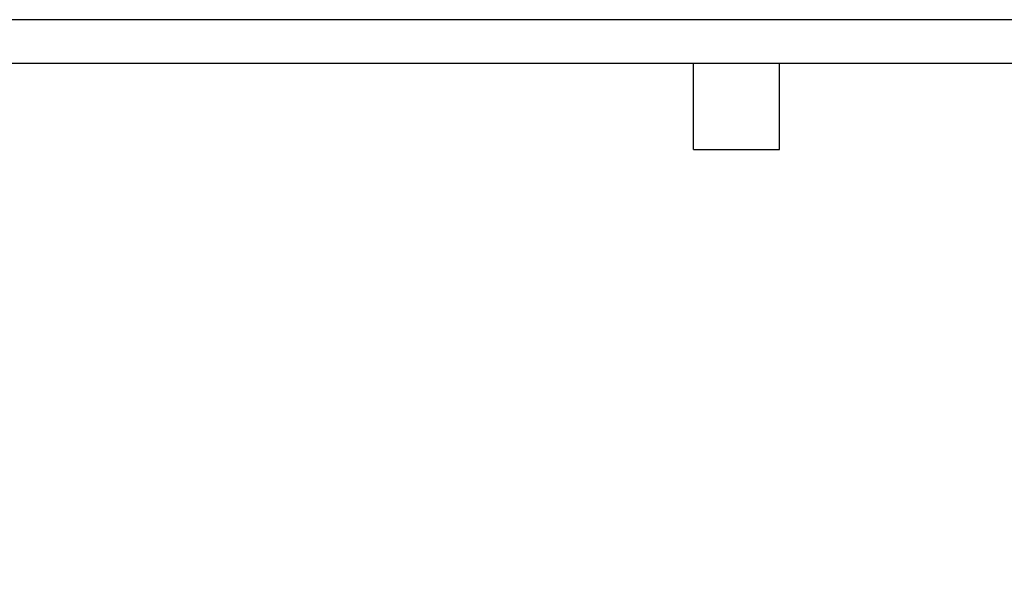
# Model space of a CAD drawing. Header units: inches. Extents: x 0 to 814, y 0 to 621.
# Tile 30 of 41: x 210 to 471, y 471 to 621. Entities that reach past the tile are written whole.
import ezdxf

# ---------------------------------------------------------------- set-up
doc = ezdxf.new("R2010")
doc.units = ezdxf.units.IN
doc.header["$LTSCALE"] = 10
doc.header["$MEASUREMENT"] = 0
doc.layers.add('TEXT', color=140, linetype='Continuous')

msp = doc.modelspace()

# ---------------------------------------------------------------- linework, layer by layer
at = {"layer": 'DEFPOINTS'}
msp.add_lwpolyline([(0, 0), (813.96, 0), (813.96, 621.17), (0, 621.17)], close=True, dxfattribs=at)
at = {"layer": 'TEXT'}
for p, q in [((0, 609.6), (800.1, 609.6)), ((388.62, 586.74), (388.62, 609.6)), ((411.48, 586.74), (411.48, 609.6)), ((388.62, 586.74), (411.48, 586.74))]:
    msp.add_line(p, q, dxfattribs=at)

doc.saveas('drawing.dxf')
